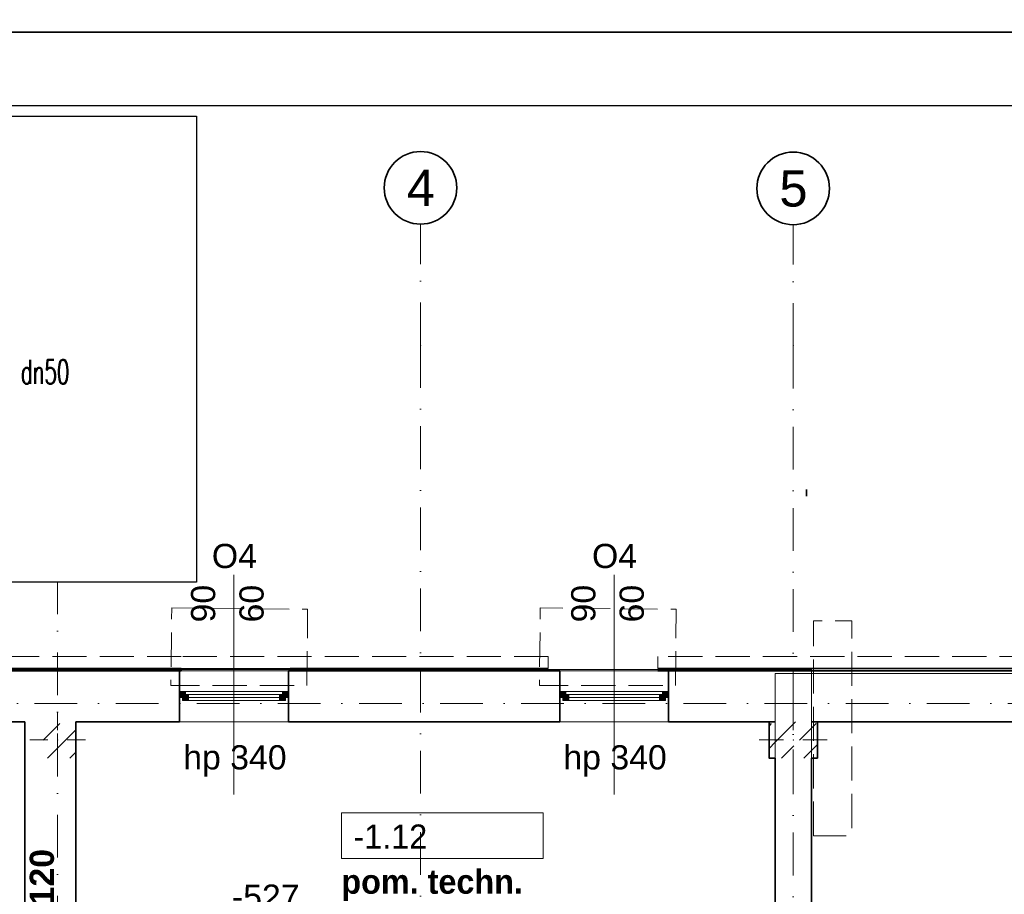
# Model space of a CAD drawing. Header units: millimetres. Extents: x -34676 to 172266, y 39940 to 476087.
# Tile 39 of 256: x 34527 to 42665, y 249965 to 257190. Entities that reach past the tile are written whole.
import ezdxf
from ezdxf import colors
from ezdxf.entities.mleader import LeaderData, LeaderLine
from ezdxf.lldxf.tags import DXFTag
from ezdxf.math import Vec2, Vec3

# ---------------------------------------------------------------- set-up
doc = ezdxf.new("R2010")
doc.units = ezdxf.units.MM
doc.header["$MEASUREMENT"] = 0
doc.set_wipeout_variables(frame=1)
for name, pattern in [('Krawędzie ukryte', [3.912222, 2.822222, -1.09]), ('Kropki i Kreski', [6.702778, 3.527778, -1.763889, 0, -1.411111]), ('Przerywana', [5.644444, 2.822222, -2.822222])]:
    doc.linetypes.add(name, pattern=pattern)
for name, color, linetype in [('#IS_opisy', 7, 'Continuous'), ('#p.po¿', 150, 'W-HYDRANTY'), ('#podkład', 252, 'Continuous'), ('- A - ocieplenie', 7, 'Continuous'), ('- strefy pomieszczeń', 7, 'Continuous'), ('_TABELA', 7, 'Continuous'), ('IS kan. pion', 7, 'Continuous'), ('Konstrukcja - Belki', 7, 'Continuous'), ('Konstrukcja - Siatka mod', 7, 'Continuous'), ('Konstrukcja - Stropy', 7, 'Continuous'), ('Konstrukcja - Słupy', 7, 'Continuous'), ('Konstrukcja - Ściany działowe', 7, 'Continuous'), ('Konstrukcja - Ściany nośne wew..P', 7, 'Continuous'), ('Konstrukcja - Ściany zewnętrzne', 7, 'Continuous'), ('Okna Archicada', 7, 'Continuous'), ('Opisy - Tekst', 7, 'Continuous'), ('Wymiarowanie - Poziomy', 7, 'Continuous'), ('z JAN', 7, 'Continuous'), ('Znaczniki okien Archicada', 7, 'Continuous')]:
    doc.layers.add(name, color=color, linetype=linetype)
for name, color, linetype, lineweight in [('#ks', 34, 'Continuous', 30), ('_MK_ARMATURA', 2, 'Continuous', 15), ('wymiary wodomierz', 252, 'Continuous', 0)]:
    doc.layers.add(name, color=color, linetype=linetype, lineweight=lineweight)
doc.layers.add('IS_Zimna_woda', color=5, linetype='SOLID', true_color=0x0000ff)
doc.styles.add('ISO', font='isocp.shx', dxfattribs={"height": 10})
doc.styles.add('ROMANS', font='romans', dxfattribs={"width": 0.6})
doc.styles.get("Standard").update_dxf_attribs({"font": 'arial.ttf'})
doc.styles.add('STYL_AUTOMATYCZNY_1', font='arial.ttf')
doc.styles.add('STYL_AUTOMATYCZNY_4', font='arial.ttf')
doc.styles.add('STYL_AUTOMATYCZNY_6', font='txt')
doc.styles.add('STYL_AUTOMATYCZNY_7', font='txt')
doc.styles.add('STYL_AUTOMATYCZNY_9', font='txt')
tags = doc.linetypes.add('SOLID', pattern=[10, 10, 0]).pattern_tags.tags
tags[6:7] = [DXFTag(74, 4), DXFTag(75, 0), DXFTag(340, '0'), DXFTag(46, 0.0), DXFTag(50, 0.0), DXFTag(44, 0.0), DXFTag(45, 0.0)]
tags[4:5] = [DXFTag(74, 4), DXFTag(75, 0), DXFTag(340, '0'), DXFTag(46, 0.0), DXFTag(50, 0.0), DXFTag(44, 0.0), DXFTag(45, 0.0)]
doc.linetypes.add('W-HYDRANTY', pattern='A,3,-0.5,["hyd",ISO,S=0.04,R=0,X=-0.45,Y=-0.125],-0.5', length=4)
pattern_1 = [(0, (-208051.03, 533518.21), (0, 75), [0, -75])]
pattern_2 = [(45, (-208051.03, 747718.2), (-183.84776, 183.84776), []), (45, (-208142.95, 747810.13), (-183.84776, 183.84776), [195, -65])]

# ---------------------------------------------------------------- blocks, each defined once
blk = doc.blocks.new('SDFGHB')
at = {"layer": 'Konstrukcja - Słupy', "linetype": 'Continuous', "lineweight": 25}
h = blk.add_hatch(dxfattribs=at)
h.set_pattern_fill('Beton_zbrojony_0001', color=252, style=0, pattern_type=2)
h.set_pattern_definition(pattern_2)
h.paths.add_polyline_path([(34597.6, 471390.5), (34297.6, 471390.5), (34297.6, 471090.5), (34597.6, 471090.5)])
h = blk.add_hatch(dxfattribs=at)
h.set_pattern_fill('Beton_zbrojony_0001', color=252, style=0, pattern_type=2)
h.set_pattern_definition(pattern_2)
h.paths.add_polyline_path([(34597.6, 471090.5), (34597.6, 471090.5), (34597.6, 471390.5), (34597.6, 471390.5)])
h = blk.add_hatch(dxfattribs=at)
h.set_pattern_fill('Beton_zbrojony_0001', color=252, style=0, pattern_type=2)
h.set_pattern_definition(pattern_2)
h.paths.add_polyline_path([(40327.6, 471090.5), (40377.6, 471090.5), (40377.6, 471390.5), (40327.6, 471390.5)])
h = blk.add_hatch(dxfattribs=at)
h.set_pattern_fill('Beton_zbrojony_0001', color=252, style=0, pattern_type=2)
h.set_pattern_definition(pattern_2)
h.paths.add_polyline_path([(40377.6, 471390.5), (40377.6, 471090.5), (40677.6, 471090.5), (40677.6, 471390.5)])
h = blk.add_hatch(dxfattribs=at)
h.set_pattern_fill('Beton_zbrojony_0001', color=252, style=0, pattern_type=2)
h.set_pattern_definition(pattern_2)
h.paths.add_polyline_path([(40677.6, 471090.5), (40727.6, 471090.5), (40727.6, 471390.5), (40677.6, 471390.5)])
at = {"layer": 'Okna Archicada', "linetype": 'Continuous', "lineweight": 13}
for points in [[(35455.5, 471590.5), (35480.5, 471590.5), (35480.5, 471615.5), (35505.5, 471615.5), (35505.5, 471640.5), (35455.5, 471640.5)], [(35480.5, 471565.5), (35530.5, 471565.5), (35530.5, 471615.5), (35480.5, 471615.5)], [(36330.5, 471615.5), (36280.5, 471615.5), (36280.5, 471565.5), (36330.5, 471565.5)], [(36355.5, 471640.5), (36305.5, 471640.5), (36305.5, 471615.5), (36330.5, 471615.5), (36330.5, 471590.5), (36355.5, 471590.5)], [(38597.6, 471590.5), (38622.6, 471590.5), (38622.6, 471615.5), (38647.6, 471615.5), (38647.6, 471640.5), (38597.6, 471640.5)], [(38622.6, 471565.5), (38672.6, 471565.5), (38672.6, 471615.5), (38622.6, 471615.5)], [(39472.6, 471615.5), (39422.6, 471615.5), (39422.6, 471565.5), (39472.6, 471565.5)], [(39497.6, 471640.5), (39447.6, 471640.5), (39447.6, 471615.5), (39472.6, 471615.5), (39472.6, 471590.5), (39497.6, 471590.5)]]:
    blk.add_hatch(color=252, dxfattribs=at).paths.add_polyline_path(points)
at = {"layer": '- A - ocieplenie', "color": 252, "linetype": 'Continuous', "lineweight": 35, "ltscale": 100}
for p, q in [((35470.4, 471830.5), (35470.4, 471810.5)), ((36370.4, 471830.5), (36370.4, 471810.5))]:
    blk.add_line(p, q, dxfattribs=at)
at = {"layer": '- A - ocieplenie', "color": 252, "linetype": 'Krawędzie ukryte', "lineweight": 20, "ltscale": 100, "flags": 128}
for points in [[(35470.4, 471930.5), (33264.4, 471930.5)], [(38502.7, 471930.5), (35470.4, 471930.5)], [(38502.7, 471830.5), (38502.7, 471930.5)], [(46427.6, 471930.5), (39407.6, 471930.5)], [(39407.6, 471830.5), (39407.6, 471930.5)], [(33264.4, 471810.5), (35470.4, 471810.5)], [(35470.4, 471810.5), (38502.7, 471810.5)], [(39407.6, 471810.5), (46427.6, 471810.5)]]:
    blk.add_lwpolyline(points, dxfattribs=at)
at = {"layer": '- A - ocieplenie', "color": 252, "linetype": 'Continuous', "lineweight": 35, "ltscale": 100, "flags": 128}
for points in [[(35470.4, 471830.5), (33264.4, 471830.5)], [(38502.7, 471830.5), (36370.4, 471830.5)], [(46527.6, 471830.5), (39407.6, 471830.5)], [(33264.4, 471810.5), (35470.4, 471810.5)], [(36370.4, 471810.5), (38502.7, 471810.5)], [(39407.6, 471810.5), (46547.6, 471810.5)]]:
    blk.add_lwpolyline(points, dxfattribs=at)
at = {"layer": '- strefy pomieszczeń', "color": 252, "linetype": 'Continuous', "lineweight": 13, "ltscale": 100}
for p, q in [((36793.1, 470638.2), (38462.2, 470638.2)), ((36793.1, 470261.7), (36793.1, 470638.2)), ((38462.2, 470638.2), (38462.2, 470261.7)), ((38462.2, 470261.7), (36793.1, 470261.7))]:
    blk.add_line(p, q, dxfattribs=at)
at = {"layer": 'Konstrukcja - Belki', "color": 252, "linetype": 'Przerywana', "lineweight": 35, "ltscale": 100}
blk.add_line((40637.6, 473253), (40637.6, 473308), dxfattribs=at)
at = {"layer": 'Konstrukcja - Siatka mod', "color": 252, "linetype": 'Kropki i Kreski', "lineweight": 13, "ltscale": 100}
for p, q in [((34447.6, 474496.4), (34447.6, 475496.4)), ((37447.6, 474501.1), (37447.6, 475501.1)), ((40527.6, 474496.4), (40527.6, 475496.4)), ((34447.6, 457531.6), (34447.6, 474496.4)), ((37447.6, 474501.1), (37447.6, 457531.6)), ((40527.6, 474496.4), (40527.6, 457531.6)), ((20180, 471540.5), (49624.6, 471540.5))]:
    blk.add_line(p, q, dxfattribs=at)
at = {"layer": 'Konstrukcja - Siatka mod', "color": 252, "linetype": 'Continuous', "lineweight": 35, "ltscale": 100}
for centre in [(34447.6, 475796.4), (37447.6, 475801.1), (40527.6, 475796.4)]:
    blk.add_circle(centre, 300, dxfattribs=at)
at = {"layer": 'Konstrukcja - Siatka mod', "color": 252, "linetype": 'Kropki i Kreski', "lineweight": 13, "ltscale": 100}
for p in [(34447.6, 474496.4), (34447.6, 474496.4), (37447.6, 474501.1), (37447.6, 474501.1), (40527.6, 474496.4), (40527.6, 474496.4)]:
    blk.add_point(p, dxfattribs=at)
at = {"layer": 'Konstrukcja - Stropy', "color": 252, "linetype": 'Continuous', "lineweight": 13, "ltscale": 100, "flags": 128}
for points in [[(40677.6, 471821), (20507.6, 471821), (20507.6, 466151.8), (22777.6, 466151.8), (22777.6, 463958.8), (31597.6, 463958.8), (31597.6, 466140.5), (40677.6, 466140.5)], [(22777.6, 458509.7), (34592.6, 458509.7), (34592.6, 463961.5), (37297.6, 463961.5), (37297.6, 458509.7), (49718.3, 458509.7), (49718.3, 471788.6), (40377.6, 471788.6), (40377.6, 466428.5), (30297.6, 466428.5), (30297.6, 467849.4), (22777.6, 467849.4)]]:
    blk.add_lwpolyline(points, close=True, dxfattribs=at)
at = {"layer": 'Konstrukcja - Słupy', "color": 252, "linetype": 'Continuous', "lineweight": 0, "ltscale": 100}
for p, q in [((34447.6, 471320.5), (34447.6, 471470.5)), ((40527.6, 471320.5), (40527.6, 471470.5)), ((34367.6, 471240.5), (34217.6, 471240.5)), ((34527.6, 471240.5), (34677.6, 471240.5)), ((40447.6, 471240.5), (40247.6, 471240.5)), ((40607.6, 471240.5), (40807.6, 471240.5)), ((34447.6, 471160.5), (34447.6, 471010.5)), ((40527.6, 471160.5), (40527.6, 471010.5))]:
    blk.add_line(p, q, dxfattribs=at)
at = {"layer": 'Konstrukcja - Słupy', "color": 252, "linetype": 'Continuous', "lineweight": 35, "ltscale": 100, "flags": 128}
for points in [[(34597.6, 471090.5), (34597.6, 471090.5), (34597.6, 471390.5)], [(40377.6, 471390.5), (40327.6, 471390.5), (40327.6, 471090.5), (40377.6, 471090.5)], [(40677.6, 471090.5), (40727.6, 471090.5), (40727.6, 471390.5), (40677.6, 471390.5)]]:
    blk.add_lwpolyline(points, dxfattribs=at)
at = {"layer": 'Konstrukcja - Słupy', "color": 252, "linetype": 'Continuous', "lineweight": 0, "ltscale": 100}
for p in [(34447.6, 471240.5), (40527.6, 471240.5)]:
    blk.add_point(p, dxfattribs=at)
at = {"layer": 'Konstrukcja - Ściany nośne wew..P', "color": 252, "linetype": 'Continuous', "lineweight": 35, "ltscale": 100, "flags": 128}
for points in [[(34177.6, 471390.5), (34177.5, 466440.5)], [(34597.5, 466440.5), (34597.6, 471090.5)], [(40377.6, 471090.5), (40377.6, 466740.5)], [(40677.6, 466740.5), (40677.6, 471090.5)]]:
    blk.add_lwpolyline(points, dxfattribs=at)
at = {"layer": 'Konstrukcja - Ściany zewnętrzne', "color": 252, "linetype": 'Continuous', "lineweight": 35, "ltscale": 100}
for p, q in [((35455.5, 471640.5), (35455.5, 471810.5)), ((36355.5, 471640.5), (36355.5, 471810.5)), ((38597.6, 471640.5), (38597.6, 471810.5)), ((39497.6, 471640.5), (39497.6, 471810.5)), ((35455.5, 471590.5), (35455.5, 471640.5)), ((35455.5, 471390.5), (35455.5, 471590.5)), ((36355.5, 471590.5), (36355.5, 471640.5)), ((36355.5, 471390.5), (36355.5, 471590.5)), ((38597.6, 471590.5), (38597.6, 471640.5)), ((38597.6, 471390.5), (38597.6, 471590.5)), ((39497.6, 471590.5), (39497.6, 471640.5)), ((39497.6, 471390.5), (39497.6, 471590.5))]:
    blk.add_line(p, q, dxfattribs=at)
at = {"layer": 'Konstrukcja - Ściany zewnętrzne', "color": 252, "linetype": 'Continuous', "lineweight": 35, "ltscale": 100, "flags": 128}
for points in [[(35455.5, 471810.5), (33239.5, 471810.5)], [(38597.6, 471810.5), (36355.5, 471810.5)], [(40677.6, 471810.5), (39497.6, 471810.5)], [(46547.6, 471810.5), (40677.6, 471810.5)], [(33239.5, 471390.5), (34177.6, 471390.5)], [(34597.6, 471390.5), (35455.5, 471390.5)], [(36355.5, 471390.5), (38597.6, 471390.5)], [(39497.6, 471390.5), (40377.6, 471390.5)], [(40677.6, 471390.5), (46517.6, 471390.5)]]:
    blk.add_lwpolyline(points, dxfattribs=at)
at = {"layer": 'Okna Archicada', "color": 252, "linetype": 'Continuous', "lineweight": 35, "ltscale": 100}
for p, q in [((35470.4, 471830.5), (35470.4, 471810.5)), ((36370.4, 471830.5), (36370.4, 471810.5)), ((35455.5, 471640.5), (35455.5, 471810.5)), ((36355.5, 471640.5), (36355.5, 471810.5)), ((38597.6, 471640.5), (38597.6, 471810.5)), ((39497.6, 471640.5), (39497.6, 471810.5)), ((35455.5, 471590.5), (35455.5, 471640.5)), ((35455.5, 471590.5), (35455.5, 471640.5)), ((35455.5, 471390.5), (35455.5, 471590.5)), ((36355.5, 471590.5), (36355.5, 471640.5)), ((36355.5, 471590.5), (36355.5, 471640.5)), ((36355.5, 471390.5), (36355.5, 471590.5)), ((38597.6, 471590.5), (38597.6, 471640.5)), ((38597.6, 471590.5), (38597.6, 471640.5)), ((38597.6, 471390.5), (38597.6, 471590.5)), ((39497.6, 471590.5), (39497.6, 471640.5)), ((39497.6, 471590.5), (39497.6, 471640.5)), ((39497.6, 471390.5), (39497.6, 471590.5))]:
    blk.add_line(p, q, dxfattribs=at)
at = {"layer": 'Okna Archicada', "color": 252, "linetype": 'Continuous', "lineweight": 18, "ltscale": 100}
for p, q in [((35470.4, 471830.5), (36370.4, 471830.5)), ((35455.5, 471810.5), (36355.5, 471810.5)), ((35470.4, 471810.5), (36370.4, 471810.5)), ((38597.6, 471810.5), (39497.6, 471810.5)), ((36305.5, 471640.5), (35505.5, 471640.5)), ((39447.6, 471640.5), (38647.6, 471640.5)), ((35530.5, 471565.5), (36280.5, 471565.5)), ((38672.6, 471565.5), (39422.6, 471565.5)), ((35455.5, 471390.5), (36355.5, 471390.5)), ((38597.6, 471390.5), (39497.6, 471390.5))]:
    blk.add_line(p, q, dxfattribs=at)
at = {"layer": 'Okna Archicada', "color": 252, "linetype": 'Continuous', "lineweight": 20, "ltscale": 100}
for p, q in [((35505.5, 471640.5), (35455.5, 471640.5)), ((35455.5, 471590.5), (35480.5, 471590.5)), ((35480.5, 471590.5), (35480.5, 471615.5)), ((35480.5, 471615.5), (35505.5, 471615.5)), ((35530.5, 471615.5), (35480.5, 471615.5)), ((35480.5, 471615.5), (35480.5, 471565.5)), ((35505.5, 471615.5), (35505.5, 471640.5)), ((35530.5, 471565.5), (35530.5, 471615.5)), ((36280.5, 471615.5), (35530.5, 471615.5)), ((35530.5, 471590.5), (36280.5, 471590.5)), ((36330.5, 471615.5), (36280.5, 471615.5)), ((36280.5, 471615.5), (36280.5, 471565.5)), ((36355.5, 471640.5), (36305.5, 471640.5)), ((36305.5, 471640.5), (36305.5, 471615.5)), ((36305.5, 471615.5), (36330.5, 471615.5)), ((36330.5, 471615.5), (36330.5, 471590.5)), ((36330.5, 471565.5), (36330.5, 471615.5)), ((36330.5, 471590.5), (36355.5, 471590.5)), ((38647.6, 471640.5), (38597.6, 471640.5)), ((38597.6, 471590.5), (38622.6, 471590.5)), ((38622.6, 471590.5), (38622.6, 471615.5)), ((38622.6, 471615.5), (38647.6, 471615.5)), ((38672.6, 471615.5), (38622.6, 471615.5)), ((38622.6, 471615.5), (38622.6, 471565.5)), ((38647.6, 471615.5), (38647.6, 471640.5)), ((38672.6, 471565.5), (38672.6, 471615.5)), ((39422.6, 471615.5), (38672.6, 471615.5)), ((38672.6, 471590.5), (39422.6, 471590.5)), ((39472.6, 471615.5), (39422.6, 471615.5)), ((39422.6, 471615.5), (39422.6, 471565.5)), ((39497.6, 471640.5), (39447.6, 471640.5)), ((39447.6, 471640.5), (39447.6, 471615.5)), ((39447.6, 471615.5), (39472.6, 471615.5)), ((39472.6, 471615.5), (39472.6, 471590.5)), ((39472.6, 471565.5), (39472.6, 471615.5)), ((39472.6, 471590.5), (39497.6, 471590.5)), ((35480.5, 471565.5), (35530.5, 471565.5)), ((35530.5, 471565.5), (36280.5, 471565.5)), ((36280.5, 471565.5), (36330.5, 471565.5)), ((38622.6, 471565.5), (38672.6, 471565.5)), ((38672.6, 471565.5), (39422.6, 471565.5)), ((39422.6, 471565.5), (39472.6, 471565.5))]:
    blk.add_line(p, q, dxfattribs=at)
at = {"layer": 'z JAN', "color": 252, "linetype": 'Krawędzie ukryte', "lineweight": 13, "ltscale": 100, "flags": 128}
for points in [[(36507.7, 471690.5), (36514.6, 472318.9), (35390.8, 472331.2), (35383.8, 471690.5)], [(39554.3, 471690.5), (39561.2, 472318.9), (38437.4, 472331.2), (38430.4, 471690.5)], [(40694, 470448.8), (40694, 472223.3), (41011.7, 472223.3), (41011.7, 470448.8)]]:
    blk.add_lwpolyline(points, close=True, dxfattribs=at)
at = {"layer": 'Znaczniki okien Archicada', "color": 252, "linetype": 'Continuous', "lineweight": 13, "ltscale": 100}
for p, q in [((35905.5, 472603.2), (35905.5, 470790.5)), ((39047.6, 472603.2), (39047.6, 470790.5))]:
    blk.add_line(p, q, dxfattribs=at)
at = {"layer": '- strefy pomieszczeń', "color": 252, "linetype": 'Continuous', "lineweight": 13, "char_height": 200, "attachment_point": 1}
for s, insert, style in [('\\A1;{\\pql;\\pt0,500;\\fGeneva CE|b0|i0|c0|p0;\\W1.000000;-1.12\\fGeneva CE|b0|i0|c0|p0;\\W1.000000;\\A1{\\H.66x;\\S^  ;}\\fGeneva CE|b0|i0|c0|p0;\\W1.000000;\\fGeneva CE|b0|i0|c0|p0;\\W1.000000;\\A1{\\H.66x;\\S^  ;}}', (36893.1, 470541.3), 'STYL_AUTOMATYCZNY_6'), ('\\A1;{\\pql;\\pt0,500;\\fGeneva CE|b1|i0|c0|p0;\\W1.000000;pom. techn.\\fGeneva CE|b1|i0|c0|p0;\\W1.000000;\\A1{\\H.66x;\\S^  ;}\\fGeneva CE|b1|i0|c0|p0;\\W1.000000;\\fGeneva CE|b1|i0|c0|p0;\\W1.000000;\\A1{\\H.66x;\\S^  ;}}', (36793.1, 470169.3), 'STYL_AUTOMATYCZNY_9')]:
    blk.add_mtext(s, dxfattribs=dict(at, insert=insert, style=style))
at = {"layer": 'Konstrukcja - Siatka mod', "color": 252, "linetype": 'Continuous', "lineweight": 13, "char_height": 300, "attachment_point": 1, "style": 'STYL_AUTOMATYCZNY_1'}
for s, insert in [('\\A1;{\\pql;\\pt0;\\fArial|b0|i0|c238|p0;\\W1.000000;3}', (34333.2, 475946.4)), ('\\A1;{\\pql;\\pt0;\\fArial|b0|i0|c238|p0;\\W1.000000;4}', (37333.2, 475951.1)), ('\\A1;{\\pql;\\pt0;\\fArial|b0|i0|c238|p0;\\W1.000000;5}', (40413.2, 475946.4))]:
    blk.add_mtext(s, dxfattribs=dict(at, insert=insert))
at = {"layer": 'Opisy - Tekst', "color": 252, "linetype": 'Continuous', "lineweight": 13, "insert": (34217.6, 469531.2), "char_height": 200, "attachment_point": 1, "rotation": 90, "style": 'STYL_AUTOMATYCZNY_7'}
blk.add_mtext('\\A1;{\\pql;\\fHelvetica|b1|i0|c238|p0;\\W1.000000;EI 120}', dxfattribs=at)
at = {"layer": 'Wymiarowanie - Poziomy', "color": 252, "linetype": 'Continuous', "lineweight": 13, "insert": (35888.7, 469842.3), "char_height": 200, "width": 548.974, "attachment_point": 7, "style": 'STYL_AUTOMATYCZNY_4'}
blk.add_mtext('\\A1;{\\pql;\\fArial|b0|i0|c238|p0;\\W1.000000;-527}', dxfattribs=at)
at = {"layer": 'Znaczniki okien Archicada', "color": 252, "linetype": 'Continuous', "lineweight": 15, "char_height": 200, "attachment_point": 7, "rotation": 90, "style": 'STYL_AUTOMATYCZNY_1'}
for s, insert in [('\\A1;{\\pql;\\pt0;\\fArial|b0|i0|c238|p0;\\W1.000000;90\\fArial|b0|i0|c238|p0;\\W1.000000;\\A1{\\H.66x;\\S^  ;}\\fArial|b0|i0|c238|p0;\\W1.000000;\\fArial|b0|i0|c238|p0;\\W1.000000;}', (35808.9, 472210.7)), ('\\A1;{\\pql;\\pt0;\\fArial|b0|i0|c238|p0;\\W1.000000;60\\fArial|b0|i0|c238|p0;\\W1.000000;\\A1{\\H.66x;\\S^  ;}\\fArial|b0|i0|c238|p0;\\W1.000000;\\fArial|b0|i0|c238|p0;\\W1.000000;}', (36208.9, 472210.7)), ('\\A1;{\\pql;\\pt0;\\fArial|b0|i0|c238|p0;\\W1.000000;90\\fArial|b0|i0|c238|p0;\\W1.000000;\\A1{\\H.66x;\\S^  ;}\\fArial|b0|i0|c238|p0;\\W1.000000;\\fArial|b0|i0|c238|p0;\\W1.000000;}', (38950.9, 472210.7)), ('\\A1;{\\pql;\\pt0;\\fArial|b0|i0|c238|p0;\\W1.000000;60\\fArial|b0|i0|c238|p0;\\W1.000000;\\A1{\\H.66x;\\S^  ;}\\fArial|b0|i0|c238|p0;\\W1.000000;\\fArial|b0|i0|c238|p0;\\W1.000000;}', (39350.9, 472210.7))]:
    blk.add_mtext(s, dxfattribs=dict(at, insert=insert))
at = {"layer": 'Znaczniki okien Archicada', "color": 252, "linetype": 'Continuous', "lineweight": 15, "char_height": 200, "attachment_point": 7, "style": 'STYL_AUTOMATYCZNY_1'}
for s, insert in [('\\A1;{\\pql;\\pt0;\\fArial|b0|i0|c238|p0;\\W1.000000;O4\\fArial|b0|i0|c238|p0;\\W1.000000;\\fArial|b0|i0|c238|p0;\\W1.000000;\\fArial|b0|i0|c238|p0;\\W1.000000;}', (35722.6, 472657)), ('\\A1;{\\pql;\\pt0;\\fArial|b0|i0|c238|p0;\\W1.000000;O4\\fArial|b0|i0|c238|p0;\\W1.000000;\\fArial|b0|i0|c238|p0;\\W1.000000;\\fArial|b0|i0|c238|p0;\\W1.000000;}', (38864.6, 472657)), ('\\A1;{\\pql;\\pt0;\\fArial|b0|i0|c238|p0;\\W1.000000;hp 340\\fArial|b0|i0|c238|p0;\\W1.000000;\\A1{\\H.66x;\\S^  ;}\\fArial|b0|i0|c238|p0;\\W1.000000;\\fArial|b0|i0|c238|p0;\\W1.000000;}', (35486.1, 470936)), ('\\A1;{\\pql;\\pt0;\\fArial|b0|i0|c238|p0;\\W1.000000;hp 340\\fArial|b0|i0|c238|p0;\\W1.000000;\\A1{\\H.66x;\\S^  ;}\\fArial|b0|i0|c238|p0;\\W1.000000;\\fArial|b0|i0|c238|p0;\\W1.000000;}', (38628.1, 470936))]:
    blk.add_mtext(s, dxfattribs=dict(at, insert=insert))
blk = doc.blocks.new('gtd')
at = {"layer": '#ks', "lineweight": 5}
h = blk.add_hatch(dxfattribs=at)
h.set_pattern_fill('ANSI31', scale=0.8, style=0)
h.set_pattern_definition([(45, (4739.18662, 49922.8583), (-0.07071067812, 0.07071067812), [])])
h.paths.add_polyline_path([(17287.1, 235794.9), (17147.2, 235826.9), (17147.2, 235794.9)])
h.paths.add_polyline_path([(17147.2, 235762.9), (17287.1, 235794.9), (17147.2, 235794.9)])
h = blk.add_hatch(dxfattribs=at)
h.set_pattern_fill('ANSI31', scale=0.8, style=0)
h.set_pattern_definition([(45, (1625.49222, 49309.31559), (-0.07071067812, 0.07071067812), [])])
h.paths.add_polyline_path([(14173.4, 235181.3), (14033.5, 235213.3), (14033.5, 235181.3)])
h.paths.add_polyline_path([(14033.5, 235149.3), (14173.4, 235181.3), (14033.5, 235181.3)])
h = blk.add_hatch(dxfattribs=at)
h.set_pattern_fill('ANSI31', scale=0.8, style=0)
h.set_pattern_definition([(45, (4736.8904, 49317.88295), (-0.07071067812, 0.07071067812), [])])
h.paths.add_polyline_path([(17284.8, 235189.9), (17144.9, 235221.9), (17144.9, 235189.9)])
h.paths.add_polyline_path([(17144.9, 235157.9), (17284.8, 235189.9), (17144.9, 235189.9)])
at = {"layer": '_MK_ARMATURA', "ltscale": 130}
h = blk.add_hatch(color=7, dxfattribs=at)
h.dxf.hatch_style = 1
h.paths.add_polyline_path([(15863.5, 235272.7), (15863.5, 235348.8), (15663.5, 235348.8), (15663.5, 235272.7)])
at = {"layer": '#IS_opisy', "color": 7, "lineweight": 5}
for p, q in [((17406.8, 235749.7), (17293, 235515.9)), ((17395.3, 235196.1), (17281.5, 234962.3))]:
    blk.add_line(p, q, dxfattribs=at)
at = {"layer": '#ks', "color": 7, "lineweight": 5}
for p, q in [((16854.8, 235794.9), (17283.4, 235794.9)), ((17147.2, 235826.9), (17287.1, 235794.9)), ((17147.2, 235826.9), (17147.2, 235762.9)), ((17147.2, 235762.9), (17287.1, 235794.9)), ((13741.1, 235181.3), (14169.7, 235181.3)), ((14033.5, 235213.3), (14173.4, 235181.3)), ((14033.5, 235213.3), (14033.5, 235149.3)), ((14033.5, 235149.3), (14173.4, 235181.3)), ((16852.5, 235189.9), (17281.1, 235189.9)), ((17144.9, 235221.9), (17284.8, 235189.9)), ((17144.9, 235221.9), (17144.9, 235157.9)), ((17144.9, 235157.9), (17284.8, 235189.9))]:
    blk.add_line(p, q, dxfattribs=at)
at = {"layer": '#p.po¿', "lineweight": 30, "ltscale": 300}
for p, q in [((14448.9, 235632.8), (14915.7, 235632.8)), ((14448.9, 235632.8), (14448.9, 235088.8)), ((15116.7, 235632.8), (15118, 235632.8)), ((15317.7, 235632.8), (15500.1, 235632.8)), ((16077.1, 235632.8), (16270, 235632.8)), ((16672, 235632.8), (17349.9, 235632.8))]:
    blk.add_line(p, q, dxfattribs=at)
at = {"layer": '_MK_ARMATURA', "color": 7, "ltscale": 130, "elevation": 512.8}
for points in [[(15663.5, 235272.7), (15863.5, 235272.7)], [(15760.9, 235090.7), (15760.9, 235291.6)], [(15617.7, 234988.4), (15907.5, 235195.4)], [(15907.5, 234986), (15619.5, 235191.7)]]:
    blk.add_lwpolyline(points, dxfattribs=at)
for points in [[(15617.7, 235208.8), (15593.7, 235208.8), (15593.7, 234968.8), (15617.7, 234968.8)], [(15931.5, 235208.8), (15907.5, 235208.8), (15907.5, 234968.8), (15931.5, 234968.8)]]:
    blk.add_lwpolyline(points, close=True, dxfattribs=at)
at = {"layer": '_TABELA', "color": 7}
blk.add_lwpolyline([(13560.3, 237791.3), (21890.3, 237791.3), (21890.3, 233941.3), (13560.3, 233941.3)], close=True, dxfattribs=at)
at = {"layer": 'IS_Zimna_woda', "color": 4, "linetype": 'Continuous', "lineweight": 30, "ltscale": 10}
for p, q in [((14915.7, 235088.8), (13560.3, 235088.8)), ((15593.7, 235088.8), (15317.7, 235088.8)), ((16270, 235088.8), (15931.5, 235088.8)), ((17343.1, 235088.8), (16672, 235088.8))]:
    blk.add_line(p, q, dxfattribs=at)
at = {"layer": 'wymiary wodomierz', "color": 7, "lineweight": 30}
for p, q in [((15500.1, 235632.8, 590.8), (15645.3, 235839, 590.8)), ((15645.3, 235839, 590.8), (15932, 235839, 590.8)), ((15932, 235839, 590.8), (16077.1, 235632.7, 590.8)), ((14915.7, 235733.8, 738.5), (14915.7, 235531.6, 738.5)), ((15317.7, 235532.7, 738.5), (14915.7, 235733.8, 738.5)), ((14915.7, 235531.6, 738.5), (15317.7, 235732.6, 738.5)), ((15317.7, 235732.6, 738.5), (15317.7, 235532.7, 738.5)), ((16270, 235733.8, 738.5), (16270, 235531.6, 738.5)), ((16672, 235532.7, 738.5), (16270, 235733.8, 738.5)), ((16270, 235531.6, 738.5), (16672, 235732.6, 738.5)), ((16672, 235732.6, 738.5), (16672, 235532.7, 738.5)), ((15645.2, 235426.5, 590.8), (15500.1, 235632.8, 590.8)), ((16077.1, 235632.7, 590.8), (15932, 235426.5, 590.8)), ((15645.2, 235426.5, 590.8), (15932, 235426.5, 590.8)), ((14915.7, 235189.8, 738.5), (14915.7, 234987.7, 738.5)), ((15317.7, 234988.8, 738.5), (14915.7, 235189.8, 738.5)), ((14915.7, 234987.7, 738.5), (15317.7, 235188.7, 738.5)), ((15317.7, 235188.7, 738.5), (15317.7, 234988.8, 738.5)), ((16270, 235189.3, 738.5), (16270, 234987.2, 738.5)), ((16672, 234988.3, 738.5), (16270, 235189.3, 738.5)), ((16270, 234987.2, 738.5), (16672, 235188.2, 738.5)), ((16672, 235188.2, 738.5), (16672, 234988.3, 738.5))]:
    blk.add_line(p, q, dxfattribs=at)
at = {"layer": 'wymiary wodomierz', "color": 7, "lineweight": -3}
for p, q in [((15115.8, 235516.6), (15117.6, 235749.9)), ((16470.1, 235516.6), (16471.9, 235749.9)), ((15115.8, 234972.7), (15117.6, 235205.9)), ((16470.1, 234972.2), (16471.9, 235205.5))]:
    blk.add_line(p, q, dxfattribs=at)
at = {"layer": '_MK_ARMATURA', "color": 7, "lineweight": 15, "ltscale": 200, "style": 'ROMANS', "width": 0.7}
blk.add_text('EA', height=238.46, rotation=0.00813, dxfattribs=at).set_placement((15640.1, 235523.5, 590.8))
at = {"layer": 'IS kan. pion', "color": 7, "style": 'ROMANS'}
for s, width, p in [('SZCZEGÓŁ A-PODŁĄCZENIE ZAWORU PIERWSZEŃSTWA', 0.8, (14615.2, 237310.8)), ('     1- zawór odcinający dn50', 0.6, (17135.8, 235847.8)), ('     2- zawór antyskażeniowy typu EA dn50', 0.6, (17127.4, 235578.1)), ('     3- zawór pierwszeństwa ', 0.6, (17145.2, 235301.9))]:
    blk.add_text(s, height=200, dxfattribs=dict(at, width=width)).set_placement(p)
at = {"layer": '#IS_opisy', "color": 7, "lineweight": 5}
ml = blk.add_multileader_mtext('Standard', dxfattribs=at)
ml.set_content('{\\Fromans|c238;\\W0.7;1}', color=7)
ml.set_leader_properties()
ml.build(insert=Vec2(0, 0))
ml.multileader.update_dxf_attribs({"text_left_attachment_type": 5, "text_right_attachment_type": 6, "dogleg_length": 0.36, "arrow_head_size": 0.18})
ctx = ml.context
ctx.base_point, ctx.char_height, ctx.arrow_head_size, ctx.landing_gap_size, ctx.plane_origin = Vec3(15451.6, 236500), 210, 0.18, 0.09, Vec3(-702497.4, 655308)
ctx.left_attachment, ctx.right_attachment = 5, 6
notes = []
notes.append((ctx, [(0, (1, 1, 0), (15451.2, 236500), (1, 0), 0.36, [(0, [(14976.2, 235703.5)], 0, [])])]))
ctx.mtext.insert = Vec3(15451.6, 236752)
ml = blk.add_multileader_mtext('Standard', dxfattribs=at)
ml.set_content('{\\Fromans|c238;\\W0.7;2}', color=7)
ml.set_leader_properties()
ml.build(insert=Vec2(0, 0))
ml.multileader.update_dxf_attribs({"text_left_attachment_type": 5, "text_right_attachment_type": 6, "dogleg_length": 0.36, "arrow_head_size": 0.18})
ctx = ml.context
ctx.base_point, ctx.char_height, ctx.arrow_head_size, ctx.landing_gap_size, ctx.plane_origin = Vec3(16183.2, 236500), 210, 0.18, 0.09, Vec3(-701765.8, 655308)
ctx.left_attachment, ctx.right_attachment = 5, 6
notes.append((ctx, [(0, (1, 1, 0), (16182.8, 236500), (1, 0), 0.36, [(0, [(15788.6, 235839)], 0, [])])]))
ctx.mtext.insert = Vec3(16183.3, 236752)
ml = blk.add_multileader_mtext('Standard', dxfattribs=at)
ml.set_content('{\\Fromans|c238;\\W0.7;1}', color=7)
ml.set_leader_properties()
ml.build(insert=Vec2(0, 0))
ml.multileader.update_dxf_attribs({"text_left_attachment_type": 5, "text_right_attachment_type": 6, "dogleg_length": 0.36, "arrow_head_size": 0.18})
ctx = ml.context
ctx.base_point, ctx.char_height, ctx.arrow_head_size, ctx.landing_gap_size, ctx.plane_origin = Vec3(17132.4, 236500), 210, 0.18, 0.09, Vec3(-700816.5, 655308)
ctx.left_attachment, ctx.right_attachment = 5, 6
notes.append((ctx, [(0, (1, 1, 0), (17132, 236500), (1, 0), 0.36, [(0, [(16543.9, 235668.6)], 0, [])])]))
ctx.mtext.insert = Vec3(17132.5, 236752)
ml = blk.add_multileader_mtext('Standard', dxfattribs=at)
ml.set_content('{\\Fromans|c238;\\W0.7;1}', color=7)
ml.set_leader_properties()
ml.build(insert=Vec2(0, 0))
ml.multileader.update_dxf_attribs({"text_left_attachment_type": 5, "text_right_attachment_type": 6, "dogleg_length": 0.36, "arrow_head_size": 0.18})
ctx = ml.context
ctx.base_point, ctx.char_height, ctx.arrow_head_size, ctx.landing_gap_size, ctx.plane_origin = Vec3(15466.7, 234186.4, 738.5), 210, 0.18, 0.09, Vec3(-702482.3, 652994.4, 738.5)
ctx.left_attachment, ctx.right_attachment = 5, 6
notes.append((ctx, [(0, (1, 1, 0), (15466.3, 234186.4, 738.5), (1, 0), 0.36, [(0, [(15209.3, 235043, 738.5)], 0, [])])]))
ctx.mtext.insert = Vec3(15466.7, 234438.4, 738.5)
ml = blk.add_multileader_mtext('Standard', dxfattribs=at)
ml.set_content('\\Fromans.shx;\\W0.7;3', color=7)
ml.set_leader_properties()
ml.build(insert=Vec2(0, 0))
ml.multileader.update_dxf_attribs({"text_left_attachment_type": 5, "text_right_attachment_type": 6, "dogleg_length": 0.36, "arrow_head_size": 0.18})
ctx = ml.context
ctx.base_point, ctx.char_height, ctx.arrow_head_size, ctx.landing_gap_size, ctx.plane_origin = Vec3(16010, 234212.2), 210, 0.18, 0.09, Vec3(-701939, 653020.2)
ctx.left_attachment, ctx.right_attachment = 5, 6
notes.append((ctx, [(0, (1, 1, 0), (16009.6, 234212.2), (1, 0), 0.36, [(0, [(15687.4, 235038.2)], 0, [])])]))
ctx.mtext.insert = Vec3(16010, 234464.2)
ml = blk.add_multileader_mtext('Standard', dxfattribs=at)
ml.set_content('{\\Fromans|c238;\\W0.7;1}', color=7)
ml.set_leader_properties()
ml.build(insert=Vec2(0, 0))
ml.multileader.update_dxf_attribs({"text_left_attachment_type": 5, "text_right_attachment_type": 6, "dogleg_length": 0.36, "arrow_head_size": 0.18})
ctx = ml.context
ctx.base_point, ctx.char_height, ctx.arrow_head_size, ctx.landing_gap_size, ctx.plane_origin = Vec3(16766.8, 234213), 210, 0.18, 0.09, Vec3(-701182.1, 653021)
ctx.left_attachment, ctx.right_attachment = 5, 6
notes.append((ctx, [(0, (1, 1, 0), (16766.5, 234213), (1, 0), 0.36, [(0, [(16509.4, 235069.6)], 0, [])])]))
ctx.mtext.insert = Vec3(16766.9, 234465)
for ctx, leaders in notes:
    for number, flags, end, landing, length, lines in leaders:
        leader = LeaderData()
        leader.index, (leader.has_last_leader_line, leader.has_dogleg_vector, leader.attachment_direction) = number, flags
        leader.last_leader_point, leader.dogleg_vector, leader.dogleg_length = Vec3(end), Vec3(landing), length
        for number, points, colour, breaks in lines:
            line = LeaderLine()
            line.index, line.vertices, line.color, line.breaks = number, Vec3.list(points), colors.encode_raw_color(colour), breaks
            leader.lines.append(line)
        ctx.leaders.append(leader)

msp = doc.modelspace()

# ---------------------------------------------------------------- hatches: boundary and pattern name
at = {"layer": 'Konstrukcja - Ściany działowe', "linetype": 'Continuous', "lineweight": 13}
h = msp.add_hatch(dxfattribs=at)
h.set_pattern_fill('Gips_0004', color=252, style=0, pattern_type=2)
h.set_pattern_definition(pattern_1)
h.paths.add_polyline_path([(37422.6, 254256.5), (37422.6, 257190.5), (37397.6, 257190.5), (37397.6, 254256.5)])
h = msp.add_hatch(dxfattribs=at)
h.set_pattern_fill('Gips_0004', color=252, style=0, pattern_type=2)
h.set_pattern_definition(pattern_1)
h.paths.add_polyline_path([(37547.6, 254131.5), (37547.6, 257190.5), (37522.6, 257190.5), (37522.6, 254131.5)])
h = msp.add_hatch(dxfattribs=at)
h.set_pattern_fill('Gips_0004', color=252, style=0, pattern_type=2)
h.set_pattern_definition(pattern_1)
h.paths.add_polyline_path([(37397.6, 254256.5), (36859.3, 254256.5), (36859.3, 254231.5), (37397.6, 254231.5)])
h = msp.add_hatch(dxfattribs=at)
h.set_pattern_fill('Gips_0004', color=252, style=0, pattern_type=2)
h.set_pattern_definition(pattern_1)
h.paths.add_polyline_path([(37397.6, 254256.5), (37397.6, 254231.5), (37422.6, 254231.5)])
h = msp.add_hatch(dxfattribs=at)
h.set_pattern_fill('Gips_0004', color=252, style=0, pattern_type=2)
h.set_pattern_definition(pattern_1)
h.paths.add_polyline_path([(37422.6, 254256.5), (37397.6, 254256.5), (37422.6, 254231.5)])
h = msp.add_hatch(dxfattribs=at)
h.set_pattern_fill('Gips_0004', color=252, style=0, pattern_type=2)
h.set_pattern_definition(pattern_1)
h.paths.add_polyline_path([(37522.6, 254131.5), (36859.3, 254131.5), (36859.3, 254106.5), (37522.6, 254106.5)])
h = msp.add_hatch(dxfattribs=at)
h.set_pattern_fill('Gips_0004', color=252, style=0, pattern_type=2)
h.set_pattern_definition(pattern_1)
h.paths.add_polyline_path([(37522.6, 254131.5), (37522.6, 254106.5), (37547.6, 254106.5)])
h = msp.add_hatch(dxfattribs=at)
h.set_pattern_fill('Gips_0004', color=252, style=0, pattern_type=2)
h.set_pattern_definition(pattern_1)
h.paths.add_polyline_path([(37547.6, 254131.5), (37522.6, 254131.5), (37547.6, 254106.5)])

# ---------------------------------------------------------------- linework, layer by layer
at = {"layer": '_TABELA', "color": 7}
msp.add_lwpolyline([(10354.9, 257088.4), (52354.9, 257088.4), (10354.9, 257088.4), (10354.9, 227388.4), (52354.9, 227388.4), (52354.9, 257088.4)], dxfattribs=at)
msp.add_lwpolyline([(51754.9, 256478.4), (12854.9, 256478.4), (12854.9, 227998.4), (51754.9, 227998.4)], close=True, dxfattribs=at)

# ---------------------------------------------------------------- block references
at = {"layer": '#podkład'}
msp.add_blockref('SDFGHB', (392.7, -219999.6), dxfattribs=at)

# ---------------------------------------------------------------- next in the draw order: wipeouts: each hides what was drawn before it
at = {"color": 7}
msp.add_wipeout([(27657.8, 256394.3), (35987.8, 256394.3), (35987.8, 252544.3), (27657.8, 252547.6)], dxfattribs=at).dxf.layer = '#ks'

# ---------------------------------------------------------------- next in the draw order: block references
at = {"layer": '#ks', "color": 7}
msp.add_blockref('gtd', (14097.5, 18603), dxfattribs=at)

doc.saveas('drawing.dxf')
